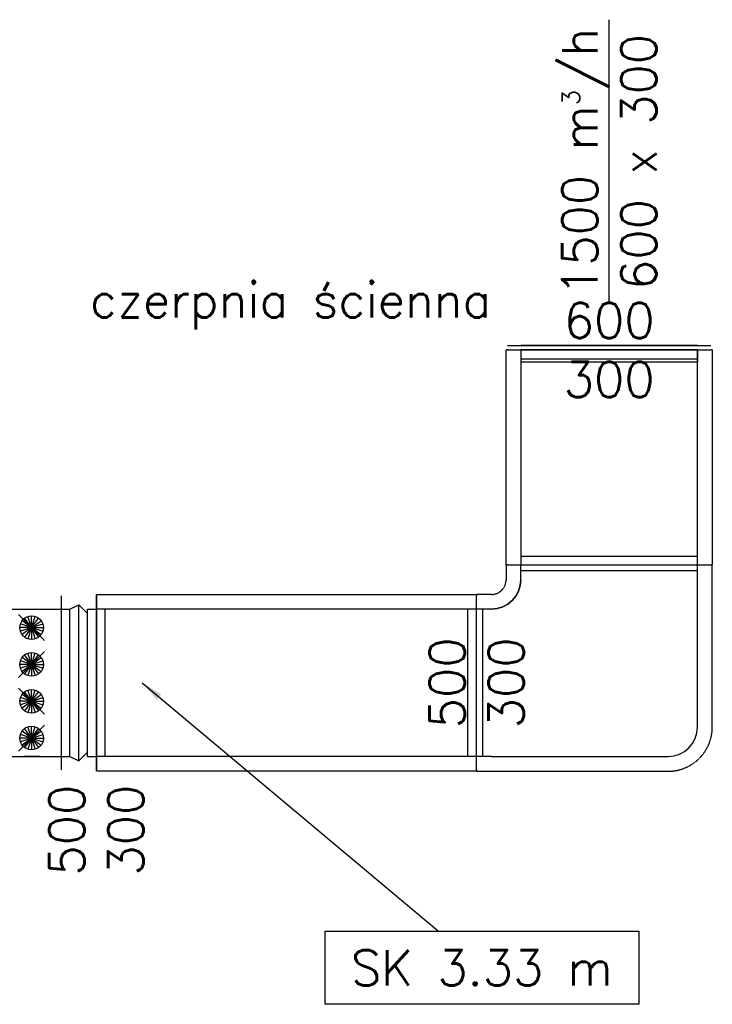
# Model space of a CAD drawing. Header units: millimetres. Extents: x 295542 to 440356, y 17772 to 133669.
# Tile 43 of 73: x 307641 to 309992, y 55646 to 58988. Entities that reach past the tile are written whole.
import ezdxf

# ---------------------------------------------------------------- set-up
doc = ezdxf.new("R2010")
doc.units = ezdxf.units.MM
doc.linetypes.add('Ciągłe', pattern=[0])
doc.linetypes.add('DASHED', pattern=[0.75, 0.5, -0.25])
for name, color, linetype in [('0_opis_wentylacja', 110, 'Ciągłe'), ('FLUID-N2', 7, 'Continuous'), ('FLUID-N2-120-DIM', 7, 'Continuous'), ('FLUID-N2-120-INF', 7, 'Continuous'), ('FLUID-N2-INS', 7, 'Continuous')]:
    doc.layers.add(name, color=color, linetype=linetype)
doc.styles.add('FDBES', font='simplex.shx')
doc.dimstyles.new('FDBES', dxfattribs={"dimscale": 50, "dimtxt": 4, "dimasz": 2.5, "dimexe": 0.8, "dimexo": 2, "dimgap": 1, "dimtad": 1, "dimdsep": 46, "dimtxsty": 'FDBES', "dimcen": 2.5, "dimclrd": 4, "dimclre": 5, "dimadec": 0, "dimazin": 0, "dimtfac": 1, "dimtmove": 0, "dimatfit": 3, "dimfxl": 1, "dimarcsym": 0})

# ---------------------------------------------------------------- blocks, each defined once
blk = doc.blocks.new('*U127')
at = {"color": 160, "linetype": 'Continuous', "lineweight": -2}
for p, q in [((-100, 295), (-100, -295)), ((100, 295), (100, -295))]:
    blk.add_line(p, q, dxfattribs=at)
at = {"color": 0, "linetype": 'ByBlock', "lineweight": -2}
for p, q in [((-100, 250), (100, 250)), ((-100, -250), (100, -250))]:
    blk.add_line(p, q, dxfattribs=at)
at = {"color": 5, "linetype": 'Continuous', "lineweight": -3}
for p, q in [((-44.2, 231.7), (44.2, 143.3)), ((0, 187.5), (-32.4, 211)), ((0, 187.5), (-23.5, 219.9)), ((0, 187.5), (-12.4, 225.5)), ((0, 187.5), (0, 227.5)), ((0, 187.5), (12.4, 225.5)), ((0, 187.5), (23.5, 219.9)), ((0, 187.5), (32.4, 211)), ((0, 187.5), (-40, 187.5)), ((0, 187.5), (-38, 199.9)), ((0, 187.5), (-38, 175.1)), ((0, 187.5), (-32.4, 164)), ((0, 187.5), (-23.5, 155.1)), ((0, 187.5), (-12.4, 149.5)), ((0, 187.5), (38, 199.9)), ((0, 187.5), (0, 147.5)), ((0, 187.5), (12.4, 149.5)), ((0, 187.5), (23.5, 155.1)), ((0, 187.5), (32.4, 164)), ((0, 187.5), (38, 175.1)), ((0, 187.5), (40, 187.5)), ((44.2, 106.7), (-44.2, 18.3)), ((0, 62.5), (-12.4, 100.5)), ((0, 62.5), (0, 102.5)), ((0, 62.5), (12.4, 100.5)), ((0, 62.5), (-38, 74.9)), ((0, 62.5), (-32.4, 86)), ((0, 62.5), (-23.5, 94.9)), ((0, 62.5), (23.5, 94.9)), ((0, 62.5), (32.4, 86)), ((0, 62.5), (38, 74.9)), ((0, 62.5), (-40, 62.5)), ((0, 62.5), (-38, 50.1)), ((0, 62.5), (-32.4, 39)), ((0, 62.5), (-23.5, 30.1)), ((0, 62.5), (-12.4, 24.5)), ((0, 62.5), (0, 22.5)), ((0, 62.5), (12.4, 24.5)), ((0, 62.5), (23.5, 30.1)), ((0, 62.5), (32.4, 39)), ((0, 62.5), (38, 50.1)), ((0, 62.5), (40, 62.5)), ((-44.2, -18.3), (44.2, -106.7)), ((0, -62.5), (-23.5, -30.1)), ((0, -62.5), (-12.4, -24.5)), ((0, -62.5), (0, -22.5)), ((0, -62.5), (12.4, -24.5)), ((0, -62.5), (23.5, -30.1)), ((0, -62.5), (-40, -62.5)), ((0, -62.5), (-38, -50.1)), ((0, -62.5), (-38, -74.9)), ((0, -62.5), (-32.4, -39)), ((0, -62.5), (-32.4, -86)), ((0, -62.5), (-23.5, -94.9)), ((0, -62.5), (-12.4, -100.5)), ((0, -62.5), (32.4, -39)), ((0, -62.5), (38, -50.1)), ((0, -62.5), (0, -102.5)), ((0, -62.5), (12.4, -100.5)), ((0, -62.5), (23.5, -94.9)), ((0, -62.5), (32.4, -86)), ((0, -62.5), (38, -74.9)), ((0, -62.5), (40, -62.5)), ((44.2, -143.3), (-44.2, -231.7)), ((0, -187.5), (-32.4, -164)), ((0, -187.5), (-23.5, -155.1)), ((0, -187.5), (-12.4, -149.5)), ((0, -187.5), (0, -147.5)), ((0, -187.5), (12.4, -149.5)), ((0, -187.5), (23.5, -155.1)), ((0, -187.5), (32.4, -164)), ((0, -187.5), (-40, -187.5)), ((0, -187.5), (-38, -175.1)), ((0, -187.5), (-38, -199.9)), ((0, -187.5), (-32.4, -211)), ((0, -187.5), (-23.5, -219.9)), ((0, -187.5), (-12.4, -225.5)), ((0, -187.5), (38, -175.1)), ((0, -187.5), (0, -227.5)), ((0, -187.5), (12.4, -225.5)), ((0, -187.5), (23.5, -219.9)), ((0, -187.5), (32.4, -211)), ((0, -187.5), (38, -199.9)), ((0, -187.5), (40, -187.5)), ((-26.5, -250), (26.5, -250)), ((26.5, -250), (-26.5, -250)), ((-26.5, -250), (26.5, -250)), ((26.5, -250), (-26.5, -250)), ((-24, -250), (24, -250)), ((0, -250), (-24, -250)), ((-24, -250), (24, -250)), ((0, -250), (-24, -250)), ((-24, -250), (24, -250)), ((0, -250), (-24, -250)), ((-24, -250), (24, -250)), ((0, -250), (-24, -250)), ((0, -250), (-22.8, -250)), ((0, -250), (-22.8, -250)), ((0, -250), (-22.8, -250)), ((0, -250), (-22.8, -250)), ((0, -250), (-22.8, -250)), ((0, -250), (-22.8, -250)), ((0, -250), (-22.8, -250)), ((0, -250), (-22.8, -250)), ((0, -250), (-19.4, -250)), ((0, -250), (-19.4, -250)), ((0, -250), (-19.4, -250)), ((0, -250), (-19.4, -250)), ((0, -250), (-19.4, -250)), ((0, -250), (-19.4, -250)), ((0, -250), (-19.4, -250)), ((0, -250), (-19.4, -250)), ((0, -250), (-14.1, -250)), ((0, -250), (-14.1, -250)), ((0, -250), (-14.1, -250)), ((0, -250), (-14.1, -250)), ((0, -250), (-14.1, -250)), ((0, -250), (-14.1, -250)), ((0, -250), (-14.1, -250)), ((0, -250), (-14.1, -250)), ((0, -250), (-7.4, -250)), ((0, -250), (-7.4, -250)), ((0, -250), (-7.4, -250)), ((0, -250), (-7.4, -250)), ((0, -250), (-7.4, -250)), ((0, -250), (-7.4, -250)), ((0, -250), (-7.4, -250)), ((0, -250), (-7.4, -250)), ((0, -250), (7.4, -250)), ((0, -250), (14.1, -250)), ((0, -250), (19.4, -250)), ((0, -250), (22.8, -250)), ((0, -250), (24, -250)), ((0, -250), (22.8, -250)), ((0, -250), (19.4, -250)), ((0, -250), (14.1, -250)), ((0, -250), (7.4, -250)), ((0, -250), (7.4, -250)), ((0, -250), (14.1, -250)), ((0, -250), (19.4, -250)), ((0, -250), (22.8, -250)), ((0, -250), (24, -250)), ((0, -250), (22.8, -250)), ((0, -250), (19.4, -250)), ((0, -250), (14.1, -250)), ((0, -250), (7.4, -250)), ((0, -250), (7.4, -250)), ((0, -250), (14.1, -250)), ((0, -250), (19.4, -250)), ((0, -250), (22.8, -250)), ((0, -250), (24, -250)), ((0, -250), (22.8, -250)), ((0, -250), (19.4, -250)), ((0, -250), (14.1, -250)), ((0, -250), (7.4, -250)), ((0, -250), (7.4, -250)), ((0, -250), (14.1, -250)), ((0, -250), (19.4, -250)), ((0, -250), (22.8, -250)), ((0, -250), (24, -250)), ((0, -250), (22.8, -250)), ((0, -250), (19.4, -250)), ((0, -250), (14.1, -250)), ((0, -250), (7.4, -250))]:
    blk.add_line(p, q, dxfattribs=at)
for centre in [(0, 187.5), (0, 62.5), (0, -62.5), (0, -187.5)]:
    blk.add_ellipse(centre, major_axis=(40, 0), ratio=1, dxfattribs=at)
blk = doc.blocks.new('*U128')
at = {"color": 160, "linetype": 'Continuous', "lineweight": -2}
blk.add_line((60, 295), (60, -295), dxfattribs=at)
at = {"color": 0, "linetype": 'ByBlock', "lineweight": -2}
for p, q in [((-60, 250), (-30, 250)), ((-30, 250), (0, 265)), ((-30, -250), (-30, 250)), ((0, 265), (30, 235)), ((30, 250), (60, 250)), ((30, -250), (30, 250)), ((-60, -250), (-30, -250)), ((-30, -250), (0, -265)), ((0, -265), (30, -235)), ((30, -250), (60, -250))]:
    blk.add_line(p, q, dxfattribs=at)
at = {"color": 5, "linetype": 'Continuous', "lineweight": -3}
blk.add_line((0, -265), (0, 265), dxfattribs=at)
blk = doc.blocks.new('*U129')
at = {"color": 160, "linetype": 'Continuous', "lineweight": -2}
for p, q in [((335, -280), (335, 410)), ((-360, -385), (230, -385))]:
    blk.add_line(p, q, dxfattribs=at)
at = {"color": 0, "linetype": 'ByBlock', "lineweight": -2}
for p, q in [((-215, 365), (285, 365)), ((285, 365), (315, 365)), ((315, 365), (335, 365)), ((315, 365), (315, -235)), ((-315, -335), (-315, 265)), ((285, -235), (315, -235)), ((315, -235), (335, -235)), ((-315, -335), (-315, -365)), ((-315, -365), (-315, -385)), ((185, -365), (-315, -365)), ((185, -335), (185, -365)), ((185, -365), (185, -385))]:
    blk.add_line(p, q, dxfattribs=at)
at = {"color": 0, "linetype": 'ByBlock', "lineweight": -2, "extrusion": (-1.22465e-16, 4.46439e-29, -1)}
blk.add_ellipse((-215, 265), major_axis=(-100, 0), ratio=1, start_param=0, end_param=1.570796, dxfattribs=at)
blk.add_ellipse((-215, 265), major_axis=(-100, 0), ratio=1, start_param=0, end_param=1.570796, dxfattribs=at)
at = {"color": 0, "linetype": 'ByBlock', "lineweight": -2}
blk.add_ellipse((285, -335), major_axis=(0, 100), ratio=1, start_param=0, end_param=1.570796, dxfattribs=at)
at = {"color": 0, "linetype": 'ByBlock', "lineweight": -2, "extrusion": (-1.22465e-16, 9.15263e-32, -1)}
blk.add_ellipse((285, -335), major_axis=(-100, 0), ratio=1, start_param=0, end_param=1.570796, dxfattribs=at)
blk.add_ellipse((285, -335), major_axis=(-100, 0), ratio=1, start_param=0, end_param=1.570796, dxfattribs=at)
at = {"layer": 'FLUID-N2-INS', "color": 3, "linetype": 'DASHED', "lineweight": -3}
for p, q in [((-215, 415), (335, 415)), ((335, 415), (335, 410)), ((-365, -385), (-365, 265)), ((335, -285), (285, -285)), ((335, -280), (335, -285)), ((235, -335), (235, -385)), ((-360, -385), (-365, -385)), ((235, -385), (230, -385))]:
    blk.add_line(p, q, dxfattribs=at)
at = {"layer": 'FLUID-N2-INS', "color": 3, "linetype": 'DASHED', "lineweight": -3, "extrusion": (-1.22465e-16, 2.84175e-32, -1)}
blk.add_ellipse((-215, 265), major_axis=(-150, 0), ratio=1, start_param=0, end_param=1.570796, dxfattribs=at)
at = {"layer": 'FLUID-N2-INS', "color": 3, "linetype": 'DASHED', "lineweight": -3, "extrusion": (-1.22465e-16, 9.15263e-32, -1)}
blk.add_ellipse((285, -335), major_axis=(-50, 0), ratio=1, start_param=0, end_param=1.570796, dxfattribs=at)
blk = doc.blocks.new('*U130')
at = {"color": 160, "linetype": 'Continuous', "lineweight": -2}
blk.add_line((645.5, -295), (645.5, 295), dxfattribs=at)
at = {"color": 0, "linetype": 'ByBlock', "lineweight": -2}
for p, q in [((-645.5, 250), (645.5, 250)), ((-645.5, -250), (645.5, -250))]:
    blk.add_line(p, q, dxfattribs=at)
at = {"color": 5, "linetype": 'Continuous', "lineweight": -3}
for p, q in [((-615.5, -250), (-615.5, 250)), ((615.5, -250), (615.5, 250))]:
    blk.add_line(p, q, dxfattribs=at)
at = {"layer": 'FLUID-N2-INS', "color": 3, "linetype": 'DASHED', "lineweight": -3}
for p, q in [((645.5, 300), (-645.5, 300)), ((645.5, 295), (645.5, 300)), ((-645.5, -300), (645.5, -300)), ((645.5, -300), (645.5, -295))]:
    blk.add_line(p, q, dxfattribs=at)
blk = doc.blocks.new('*U131')
at = {"color": 160, "linetype": 'Continuous', "lineweight": -2}
blk.add_line((365, 345), (365, -345), dxfattribs=at)
at = {"color": 0, "linetype": 'ByBlock', "lineweight": -2}
for p, q in [((365, 300), (-365, 300)), ((-365, -300), (365, -300))]:
    blk.add_line(p, q, dxfattribs=at)
at = {"color": 5, "linetype": 'Continuous', "lineweight": -3}
for p, q in [((-335, 300), (-335, -300)), ((335, 300), (335, -300))]:
    blk.add_line(p, q, dxfattribs=at)
at = {"layer": 'FLUID-N2-INS', "color": 3, "linetype": 'DASHED', "lineweight": -3}
for p, q in [((-365, 350), (365, 350)), ((365, 345), (365, 350)), ((365, -350), (-365, -350)), ((365, -350), (365, -345))]:
    blk.add_line(p, q, dxfattribs=at)
blk = doc.blocks.new('*U132')
at = {"color": 0, "linetype": 'ByBlock', "lineweight": -2}
for p, q in [((-15, -345), (-15, 345)), ((40, -300), (40, 300)), ((0, -300), (40, -300))]:
    blk.add_line(p, q, dxfattribs=at)
at = {"color": 5, "linetype": 'Continuous', "lineweight": -3}
for p, q in [((-15, -300), (-15, 300)), ((-15, -300), (-15, 300)), ((-15, -300), (-15, 300)), ((-15, -300), (-15, 300)), ((-15, 300), (-15, -300)), ((0, -300), (40, -300)), ((0, -300), (40, -300)), ((0, -300), (40, -300))]:
    blk.add_line(p, q, dxfattribs=at)
at = {"color": 160, "linetype": 'Continuous', "lineweight": -2}
blk.add_line((0, 300), (0, -300), dxfattribs=at)
at = {"color": 5, "linetype": 'DASHED', "lineweight": -3}
blk.add_line((0, 300), (40, 300), dxfattribs=at)
blk.add_line((0, 300), (40, 300), dxfattribs=at)
blk.add_line((0, 300), (40, 300), dxfattribs=at)
blk = doc.blocks.new('*U292')
at = {"color": 5, "lineweight": -2}
blk.add_lwpolyline([(62.11, -84.3), (168.62, -84.3), (168.62, -109.1), (62.11, -109.1)], close=True, dxfattribs=at)
blk.add_lwpolyline([(62.11, -84.3), (168.62, -84.3), (168.62, -109.1), (62.11, -109.1)], close=True, dxfattribs=at)
blk.add_lwpolyline([(62.11, -84.3), (168.62, -84.3), (168.62, -109.1), (62.11, -109.1)], close=True, dxfattribs=at)
at = {"color": 3, "insert": (115.36, -96.7), "char_height": 12, "attachment_point": 5, "line_spacing_factor": 1.1, "style": 'FDBES'}
blk.add_mtext('SK 3.33 m', dxfattribs=at)
blk.add_mtext('SK 3.33 m', dxfattribs=at)
blk.add_mtext('SK 3.33 m', dxfattribs=at)
at = {"color": 5}
blk.add_leader([(0, 0), (100.57, -84.3)], dimstyle='FDBES', override={"dimscale": 3, "dimclrd": 5}, dxfattribs=at)
blk.add_leader([(0, 0), (100.57, -84.3)], dimstyle='FDBES', override={"dimscale": 3, "dimclrd": 5}, dxfattribs=at)
blk.add_leader([(0, 0), (100.57, -84.3)], dimstyle='FDBES', override={"dimscale": 3, "dimclrd": 5}, dxfattribs=at)

msp = doc.modelspace()

# ---------------------------------------------------------------- block references
at = {"layer": 'FLUID-N2', "color": 160, "linetype": 'Continuous'}
for name, p, rotation in [('*U132', (309641.852, 57867.045, 3482.965), 270), ('*U131', (309641.852, 57502.045, 3482.965), 89.99999999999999), ('*U127', (307680.916, 56737.045, 3482.965), 360), ('*U128', (307840.916, 56737.045, 3482.965), 360)]:
    msp.add_blockref(name, p, dxfattribs=dict(at, rotation=rotation))
at = {"layer": 'FLUID-N2', "color": 160, "linetype": 'Continuous', "extrusion": (-1.83697e-16, -1.22465e-16, -1), "rotation": 89.99999999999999}
msp.add_blockref('*U129', (-309576.852, 56802.045, -3482.965), dxfattribs=at)
at = {"layer": 'FLUID-N2', "color": 160, "linetype": 'Continuous', "extrusion": (-1.22465e-16, -3.42114e-48, -1), "rotation": 360}
msp.add_blockref('*U130', (-308546.352, 56737.045, -3482.965), dxfattribs=at)
at = {"layer": 'FLUID-N2-120-INF', "linetype": 'ByBlock', "xscale": 10, "yscale": 10, "zscale": 10}
msp.add_blockref('*U292', (308056.352, 56737.045, 3482.965), dxfattribs=at)

# ---------------------------------------------------------------- texts
at = {"color": 3, "insert": (309641.852, 58504.902, 3482.965), "char_height": 120, "attachment_point": 5, "rotation": 90, "style": 'FDBES'}
msp.add_mtext('1500 m{\\A2;\\H0.5x;3}/h\\P600 x 300', dxfattribs=at)
msp.add_mtext('1500 m{\\A2;\\H0.5x;3}/h\\P600 x 300', dxfattribs=at)
msp.add_mtext('1500 m{\\A2;\\H0.5x;3}/h\\P600 x 300', dxfattribs=at)
msp.add_mtext('1500 m{\\A2;\\H0.5x;3}/h\\P600 x 300', dxfattribs=at)
msp.add_mtext('1500 m{\\A2;\\H0.5x;3}/h\\P600 x 300', dxfattribs=at)
at = {"layer": '0_opis_wentylacja', "insert": (308560.396, 58016.538), "char_height": 120, "attachment_point": 5, "line_spacing_factor": 1.1, "style": 'FDBES'}
msp.add_mtext('czerpnia ścienna', dxfattribs=at)
at = {"layer": 'FLUID-N2-120-DIM', "color": 3, "insert": (309641.852, 57867.045, 3482.965), "char_height": 120, "attachment_point": 5, "style": 'FDBES'}
msp.add_mtext('600\\P300', dxfattribs=at)
msp.add_mtext('600\\P300', dxfattribs=at)
at = {"layer": 'FLUID-N2-120-DIM', "color": 3, "char_height": 120, "attachment_point": 5, "rotation": 90, "style": 'FDBES'}
for insert in [(309191.852, 56737.045, 3482.965), (307900.852, 56237.045, 3482.965)]:
    msp.add_mtext('500\\P300', dxfattribs=dict(at, insert=insert))

# ---------------------------------------------------------------- leaders
at = {"color": 5}
msp.add_leader([(309641.852, 58022.045, 3482.965), (309641.852, 58987.759, 3482.965)], dimstyle='FDBES', override={"dimscale": 6, "dimclrd": 5}, dxfattribs=at)

doc.saveas('drawing.dxf')
